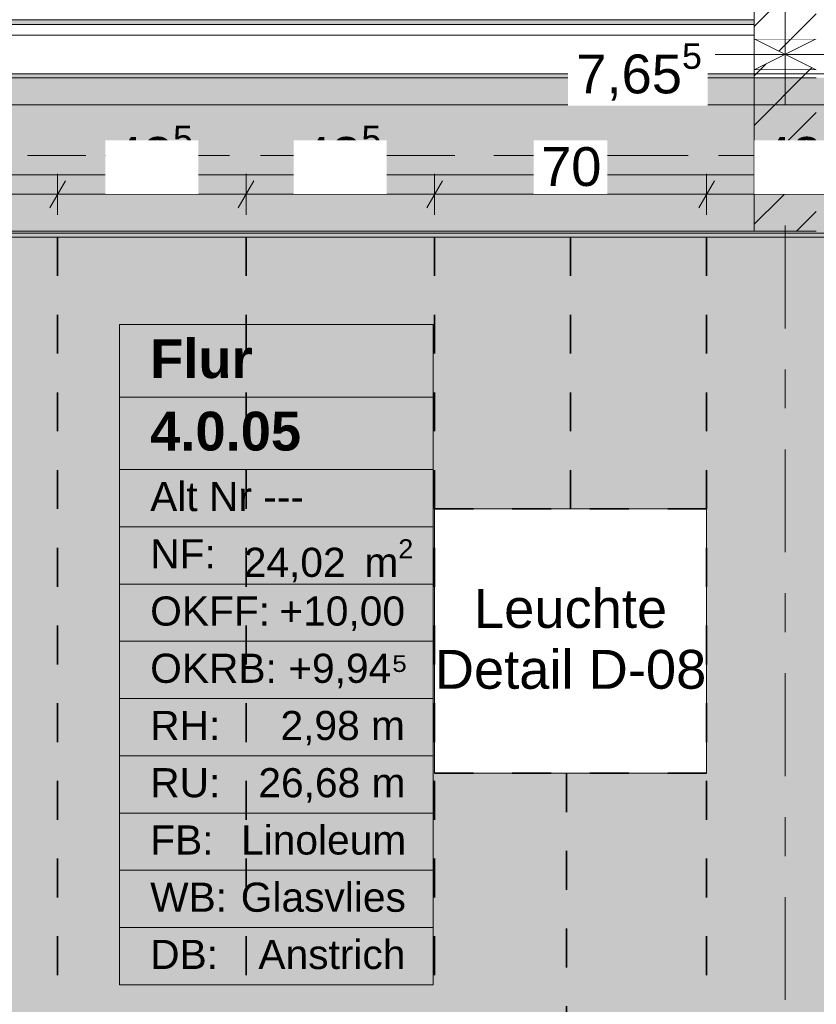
# Model space of a CAD drawing. Header units: metres. Extents: x -3.6 to 84.5, y -11 to 16.8.
# Tile 29 of 161: x 2.2 to 4.2, y 6.1 to 8.6. Entities that reach past the tile are written whole.
import ezdxf

# ---------------------------------------------------------------- set-up
doc = ezdxf.new("R2010")
doc.units = ezdxf.units.M
doc.header["$MEASUREMENT"] = 0
for name, pattern in [('Achse', [0.2, 0.1, -0.05, 0, -0.05]), ('Punktlinie weit', [0.06, 0.01, -0.05]), ('Strichlinie doppelt', [0.546806, 0.264583, -0.105833, 0.070556, -0.105833]), ('Wipeout_Contour', [1, 0, -1])]:
    doc.linetypes.add(name, pattern=pattern)
for name, color, linetype in [('154 - Bemaßung_ Beschriftung.Ausbau - Deckenspiegel', 7, 'Continuous'), ('401 - Zone.Raum_ Raumbegrenzung_ Whg.', 7, 'Continuous'), ('451 - Universal.Achsen Raster', 7, 'Continuous'), ('605 - Struktur.Wand Innen', 7, 'Continuous'), ('608 - Struktur.Träger', 7, 'Continuous'), ('Abbruch_605 - Struktur.Wand Innen', 7, 'Continuous'), ('Neubau_605 - Struktur.Wand Innen', 7, 'Continuous'), ('Neubau_651 - Abdeckung.Decke abgehängt_ bekleidet', 7, 'Continuous'), ('Neubau_653 - Abdeckung.TB Verkofferung', 7, 'Continuous'), ('Neubau_804 - HKLSE.Elektrik', 7, 'Continuous')]:
    doc.layers.add(name, color=color, linetype=linetype)
doc.styles.add('ERSTELLTER_STIL_1', font='txt')
doc.styles.add('ERSTELLTER_STIL_2', font='txt')
doc.linetypes.add('Abbruch 1', pattern='A,0,[1,2022.0244.A_L5A-PL04.05_iB_Deckenspiegel 3.OG1.Shx,S=0.001984,R=0,X=0,Y=0],-0.25,0', length=0.25)
doc.dimstyles.new('ERSTELLTER_STIL__3', dxfattribs={"dimtxt": 0.1, "dimasz": 0.0532, "dimexe": 0.18, "dimexo": 0.0625, "dimgap": 0, "dimtad": 1, "dimtih": 1, "dimtoh": 1, "dimzin": 0, "dimdsep": 46, "dimtxsty": 'ERSTELLTER_STIL_2', "dimblk": 'ARROWHEAD_2', "dimblk1": 'ARROWHEAD_2', "dimblk2": 'ARROWHEAD_2', "dimcen": 0.09, "dimse1": 1, "dimse2": 1, "dimclrd": 7, "dimclre": 7, "dimclrt": 7, "dimazin": 0, "dimtfac": 1, "dimtdec": 4, "dimtmove": 0, "dimatfit": 3, "dimfxl": 1, "dimtolj": 1, "dimtzin": 0, "dimarcsym": 0})
doc.dimstyles.new('ERSTELLTER_STIL__4', dxfattribs={"dimtxt": 0.1, "dimasz": 0.0532, "dimexe": 0.18, "dimexo": 0.0625, "dimgap": 0, "dimtad": 1, "dimtih": 1, "dimtoh": 1, "dimzin": 0, "dimdsep": 46, "dimtxsty": 'ERSTELLTER_STIL_2', "dimblk": 'ARROWHEAD_2', "dimblk1": 'ARROWHEAD_2', "dimblk2": 'ARROWHEAD_2', "dimcen": 0.09, "dimse1": 1, "dimse2": 1, "dimclrd": 7, "dimclre": 7, "dimclrt": 7, "dimazin": 0, "dimtfac": 1, "dimtdec": 4, "dimtmove": 2, "dimatfit": 3, "dimfxl": 1, "dimtolj": 1, "dimtzin": 0, "dimarcsym": 0})
pattern_1 = [(45, (0, 0), (-0.01767767, 0.01767767), [0, -0.025])]
pattern_2 = [(45, (0, 0), (-0.0636396, 0.0636396), [])]

# ---------------------------------------------------------------- blocks, each defined once
blk = doc.blocks.new('*D368')
at = {"layer": '154 - Bemaßung_ Beschriftung.Ausbau - Deckenspiegel', "color": 7, "linetype": 'Continuous', "lineweight": 5}
for p, q in [((0.235, 8.3775), (0.235, 8.4825)), ((7.89, 8.3775), (7.89, 8.4825)), ((0.2552, 8.465), (0.2148, 8.395)), ((7.8698, 8.395), (7.9102, 8.465)), ((0.2008, 8.43), (0.235, 8.43)), ((0.235, 8.43), (7.89, 8.43)), ((7.89, 8.43), (7.9242, 8.43))]:
    blk.add_line(p, q, dxfattribs=at)
at = {"color": 254, "linetype": 'Wipeout_Contour', "lineweight": 0, "ltscale": 37.202507}
blk.add_wipeout([(3.571, 8.4286), (3.93, 8.4286), (3.93, 8.5714), (3.571, 8.5714)], dxfattribs=at).dxf.layer = '154 - Bemaßung_ Beschriftung.Ausbau - Deckenspiegel'
at = {"layer": '154 - Bemaßung_ Beschriftung.Ausbau - Deckenspiegel', "color": 7, "lineweight": 5, "insert": (3.5924, 8.4306), "char_height": 0.1, "attachment_point": 7, "style": 'ERSTELLTER_STIL_2'}
blk.add_mtext('\\A1;{\\pql;\\fArial|b0|i0|c0|p38;7,65\\fArial|b0|i0|c0|p38;\\A1{\\H.66x;\\S5^  ;}}', dxfattribs=at)
blk = doc.blocks.new('ARROWHEAD_2')
at = {"color": 0, "linetype": 'Continuous', "lineweight": 0}
for p, q in [((-0.378, -0.655), (0.378, 0.655)), ((0, 0), (-1, 0))]:
    blk.add_line(p, q, dxfattribs=at)
blk = doc.blocks.new('*D373')
at = {"layer": '154 - Bemaßung_ Beschriftung.Ausbau - Deckenspiegel', "color": 7, "linetype": 'Continuous', "lineweight": 5}
for p, q in [((1.7725, 8.1475), (1.7725, 8.2525)), ((2.2575, 8.1475), (2.2575, 8.2525)), ((1.7927, 8.235), (1.7523, 8.165)), ((2.2777, 8.235), (2.2373, 8.165)), ((1.7725, 8.2), (2.2575, 8.2))]:
    blk.add_line(p, q, dxfattribs=at)
at = {"layer": '154 - Bemaßung_ Beschriftung.Ausbau - Deckenspiegel', "color": 7, "lineweight": 5, "insert": (1.9141, 8.2183), "char_height": 0.1, "attachment_point": 7, "style": 'ERSTELLTER_STIL_2'}
blk.add_mtext('\\A1;{\\pql;\\fArial|b0|i0|c0|p38;48\\fArial|b0|i0|c0|p38;\\A1{\\H.66x;\\S5^  ;}}', dxfattribs=at)
at = {"color": 254, "linetype": 'Wipeout_Contour', "lineweight": 0, "ltscale": 34.099662}
blk.add_wipeout([(1.8953, 8.2012), (2.1347, 8.2012), (2.1347, 8.3387), (1.8953, 8.3387)], dxfattribs=at).dxf.layer = '154 - Bemaßung_ Beschriftung.Ausbau - Deckenspiegel'
blk = doc.blocks.new('*D374')
at = {"layer": '154 - Bemaßung_ Beschriftung.Ausbau - Deckenspiegel', "color": 7, "linetype": 'Continuous', "lineweight": 5}
for p, q in [((2.2575, 8.1475), (2.2575, 8.2525)), ((2.7425, 8.1475), (2.7425, 8.2525)), ((2.2777, 8.235), (2.2373, 8.165)), ((2.7627, 8.235), (2.7223, 8.165)), ((2.2575, 8.2), (2.7425, 8.2))]:
    blk.add_line(p, q, dxfattribs=at)
at = {"layer": '154 - Bemaßung_ Beschriftung.Ausbau - Deckenspiegel', "color": 7, "lineweight": 5, "insert": (2.3991, 8.2183), "char_height": 0.1, "attachment_point": 7, "style": 'ERSTELLTER_STIL_2'}
blk.add_mtext('\\A1;{\\pql;\\fArial|b0|i0|c0|p38;48\\fArial|b0|i0|c0|p38;\\A1{\\H.66x;\\S5^  ;}}', dxfattribs=at)
at = {"color": 254, "linetype": 'Wipeout_Contour', "lineweight": 0, "ltscale": 34.60745}
blk.add_wipeout([(2.3803, 8.2012), (2.6197, 8.2012), (2.6197, 8.3387), (2.3803, 8.3387)], dxfattribs=at).dxf.layer = '154 - Bemaßung_ Beschriftung.Ausbau - Deckenspiegel'
blk = doc.blocks.new('*D375')
at = {"layer": '154 - Bemaßung_ Beschriftung.Ausbau - Deckenspiegel', "color": 7, "linetype": 'Continuous', "lineweight": 5}
for p, q in [((2.7425, 8.1475), (2.7425, 8.2525)), ((3.2275, 8.1475), (3.2275, 8.2525)), ((2.7627, 8.235), (2.7223, 8.165)), ((3.2477, 8.235), (3.2073, 8.165)), ((2.7425, 8.2), (3.2275, 8.2))]:
    blk.add_line(p, q, dxfattribs=at)
at = {"layer": '154 - Bemaßung_ Beschriftung.Ausbau - Deckenspiegel', "color": 7, "lineweight": 5, "insert": (2.8841, 8.2183), "char_height": 0.1, "attachment_point": 7, "style": 'ERSTELLTER_STIL_2'}
blk.add_mtext('\\A1;{\\pql;\\fArial|b0|i0|c0|p38;48\\fArial|b0|i0|c0|p38;\\A1{\\H.66x;\\S5^  ;}}', dxfattribs=at)
at = {"color": 254, "linetype": 'Wipeout_Contour', "lineweight": 0, "ltscale": 35.21512}
blk.add_wipeout([(2.8653, 8.2012), (3.1047, 8.2012), (3.1047, 8.3387), (2.8653, 8.3387)], dxfattribs=at).dxf.layer = '154 - Bemaßung_ Beschriftung.Ausbau - Deckenspiegel'
blk = doc.blocks.new('*D376')
at = {"layer": '154 - Bemaßung_ Beschriftung.Ausbau - Deckenspiegel', "color": 7, "linetype": 'Continuous', "lineweight": 5}
for p, q in [((3.2275, 8.1475), (3.2275, 8.2525)), ((3.9275, 8.1475), (3.9275, 8.2525)), ((3.2477, 8.235), (3.2073, 8.165)), ((3.9477, 8.235), (3.9073, 8.165)), ((3.2275, 8.2), (3.9275, 8.2))]:
    blk.add_line(p, q, dxfattribs=at)
at = {"color": 254, "linetype": 'Wipeout_Contour', "lineweight": 0, "ltscale": 36.086629}
blk.add_wipeout([(3.4829, 8.2012), (3.6721, 8.2012), (3.6721, 8.3387), (3.4829, 8.3387)], dxfattribs=at).dxf.layer = '154 - Bemaßung_ Beschriftung.Ausbau - Deckenspiegel'
at = {"layer": '154 - Bemaßung_ Beschriftung.Ausbau - Deckenspiegel', "color": 7, "lineweight": 5, "insert": (3.5016, 8.22), "char_height": 0.1, "attachment_point": 7, "style": 'ERSTELLTER_STIL_2'}
blk.add_mtext('\\A1;{\\pql;\\fArial|b0|i0|c0|p38;70}', dxfattribs=at)
blk = doc.blocks.new('*D377')
at = {"layer": '154 - Bemaßung_ Beschriftung.Ausbau - Deckenspiegel', "color": 7, "linetype": 'Continuous', "lineweight": 5}
for p, q in [((3.9275, 8.1475), (3.9275, 8.2525)), ((4.4125, 8.1475), (4.4125, 8.2525)), ((3.9477, 8.235), (3.9073, 8.165)), ((4.4327, 8.235), (4.3923, 8.165)), ((3.9275, 8.2), (4.4125, 8.2))]:
    blk.add_line(p, q, dxfattribs=at)
at = {"layer": '154 - Bemaßung_ Beschriftung.Ausbau - Deckenspiegel', "color": 7, "lineweight": 5, "insert": (4.0691, 8.2183), "char_height": 0.1, "attachment_point": 7, "style": 'ERSTELLTER_STIL_2'}
blk.add_mtext('\\A1;{\\pql;\\fArial|b0|i0|c0|p38;48\\fArial|b0|i0|c0|p38;\\A1{\\H.66x;\\S5^  ;}}', dxfattribs=at)
at = {"color": 254, "linetype": 'Wipeout_Contour', "lineweight": 0, "ltscale": 37.08768}
blk.add_wipeout([(4.0503, 8.2012), (4.2897, 8.2012), (4.2897, 8.3387), (4.0503, 8.3387)], dxfattribs=at).dxf.layer = '154 - Bemaßung_ Beschriftung.Ausbau - Deckenspiegel'

msp = doc.modelspace()

# ---------------------------------------------------------------- hatches: boundary and pattern name
at = {"layer": 'Abbruch_605 - Struktur.Wand Innen', "linetype": 'Continuous', "lineweight": 0, "true_color": 0x000000}
h = msp.add_hatch(dxfattribs=at)
h.set_pattern_fill('MW_Ziegel_0001', color=18, style=0, pattern_type=2)
h.set_pattern_definition(pattern_2)
h.paths.add_polyline_path([(4.05, 8.6), (4.13, 8.56), (4.21, 8.6)])
h = msp.add_hatch(dxfattribs=at)
h.set_pattern_fill('MW_Ziegel_0001', color=18, style=0, pattern_type=2)
h.set_pattern_definition(pattern_2)
h.paths.add_polyline_path([(4.05, 8.52), (4.21, 8.52), (4.13, 8.56)])
at = {"layer": 'Neubau_651 - Abdeckung.Decke abgehängt_ bekleidet', "linetype": 'Continuous', "lineweight": 13, "true_color": 0xffbfbf}
h = msp.add_hatch(dxfattribs=at)
h.set_pattern_fill('sechseckig_0001', color=254, style=0, pattern_type=2)
h.set_pattern_definition([(90, (0, 0), (-0.1299038, 0), [0.075, -0.15]), (90, (-0.06495, 0.1125), (-0.1299038, 0), [0.075, -0.15]), (150, (5e-18, 0.075), (0.0649519, 0.1125), [0.075, -0.15]), (150, (-0.1299, 0.075), (0.0649519, 0.1125), [0.075, -0.15]), (210, (0, 0), (-0.0649519, 0.1125), [0.075, -0.15]), (210, (-0.1299, 8e-18), (-0.0649519, 0.1125), [0.075, -0.15])])
h.paths.add_polyline_path([(0.235, 8.09), (0.235, 6.01), (0.38, 6.01), (7.89, 6.01), (7.89, 8.09), (0.38, 8.09)])
h.paths.add_polyline_path([(3.9275, 7.39), (3.9275, 6.71), (3.2275, 6.71), (3.2275, 7.39)], flags=0)
at = {"layer": 'Neubau_653 - Abdeckung.TB Verkofferung', "linetype": 'Continuous', "lineweight": 0, "true_color": 0x000000}
h = msp.add_hatch(dxfattribs=at)
h.set_pattern_fill('Gips_0001', color=18, style=0, pattern_type=2)
h.set_pattern_definition(pattern_1)
h.paths.add_polyline_path([(4.05, 8.6495), (0.235, 8.6495), (0.235, 8.637), (4.05, 8.637)])

# ---------------------------------------------------------------- linework, layer by layer
at = {"layer": '401 - Zone.Raum_ Raumbegrenzung_ Whg.', "color": 7, "linetype": 'Continuous', "lineweight": 9}
for p, q in [((3.2236, 7.8646), (2.4171, 7.8646)), ((2.4171, 7.8646), (2.4171, 6.1654)), ((2.4171, 7.8646), (3.2236, 7.8646)), ((2.4171, 7.6779), (2.4171, 7.8646)), ((3.2236, 6.1654), (3.2236, 7.8646)), ((3.2236, 7.8646), (3.2236, 7.6779)), ((3.2236, 7.6779), (2.4171, 7.6779)), ((2.4171, 7.6779), (3.2236, 7.6779)), ((2.4171, 7.4913), (2.4171, 7.6779)), ((3.2236, 7.6779), (3.2236, 7.4913)), ((3.2236, 7.4913), (2.4171, 7.4913)), ((2.4171, 7.4913), (3.2236, 7.4913)), ((2.4171, 7.344), (2.4171, 7.4913)), ((3.2236, 7.4913), (3.2236, 7.344)), ((3.2236, 7.344), (2.4171, 7.344)), ((2.4171, 7.344), (3.2236, 7.344)), ((2.4171, 7.1967), (2.4171, 7.344)), ((3.2236, 7.344), (3.2236, 7.1967)), ((3.2236, 7.1967), (2.4171, 7.1967)), ((2.4171, 7.1967), (3.2236, 7.1967)), ((2.4171, 7.0494), (2.4171, 7.1967)), ((3.2236, 7.1967), (3.2236, 7.0494)), ((3.2236, 7.0494), (2.4171, 7.0494)), ((2.4171, 7.0494), (3.2236, 7.0494)), ((2.4171, 6.9021), (2.4171, 7.0494)), ((3.2236, 7.0494), (3.2236, 6.9021)), ((3.2236, 6.9021), (2.4171, 6.9021)), ((2.4171, 6.9021), (3.2236, 6.9021)), ((2.4171, 6.7547), (2.4171, 6.9021)), ((3.2236, 6.9021), (3.2236, 6.7547)), ((3.2236, 6.7547), (2.4171, 6.7547)), ((2.4171, 6.7547), (3.2236, 6.7547)), ((2.4171, 6.6074), (2.4171, 6.7547)), ((3.2236, 6.7547), (3.2236, 6.6074)), ((3.2236, 6.6074), (2.4171, 6.6074)), ((2.4171, 6.6074), (3.2236, 6.6074)), ((2.4171, 6.4601), (2.4171, 6.6074)), ((3.2236, 6.6074), (3.2236, 6.4601)), ((3.2236, 6.4601), (2.4171, 6.4601)), ((2.4171, 6.4601), (3.2236, 6.4601)), ((2.4171, 6.3128), (2.4171, 6.4601)), ((3.2236, 6.4601), (3.2236, 6.3128)), ((3.2236, 6.3128), (2.4171, 6.3128)), ((2.4171, 6.3128), (3.2236, 6.3128)), ((2.4171, 6.1654), (2.4171, 6.3128)), ((3.2236, 6.3128), (3.2236, 6.1654)), ((2.4171, 6.1654), (3.2236, 6.1654)), ((3.2236, 6.1654), (2.4171, 6.1654))]:
    msp.add_line(p, q, dxfattribs=at)
at = {"layer": '608 - Struktur.Träger', "color": 7, "linetype": 'Continuous', "lineweight": 13}
msp.add_line((0.38, 8.09), (61.88, 8.09), dxfattribs=at)
at = {"layer": '608 - Struktur.Träger', "color": 7, "linetype": 'Continuous', "lineweight": 5}
msp.add_line((7.57, 8.09), (0.69, 8.09), dxfattribs=at)
at = {"layer": 'Abbruch_605 - Struktur.Wand Innen', "color": 7, "linetype": 'Abbruch 1', "lineweight": 18}
for p, q in [((4.21, 8.6), (4.05, 8.6)), ((4.05, 8.52), (4.21, 8.52))]:
    msp.add_line(p, q, dxfattribs=at)
at = {"layer": 'Abbruch_605 - Struktur.Wand Innen', "color": 160, "linetype": 'Abbruch 1', "lineweight": 5, "true_color": 0x3232ff}
msp.add_line((3.95, 8.56), (4.31, 8.56), dxfattribs=at)
msp.add_line((3.95, 8.56), (4.31, 8.56), dxfattribs=at)
at = {"layer": 'Abbruch_605 - Struktur.Wand Innen', "color": 7, "linetype": 'Abbruch 1', "lineweight": 18, "flags": 128}
msp.add_lwpolyline([(4.05, 8.6), (4.05, 8.52)], dxfattribs=at)
at = {"layer": 'Neubau_605 - Struktur.Wand Innen', "color": 1, "linetype": 'Continuous', "lineweight": 9}
for p, q in [((4.05, 8.52), (4.21, 8.6)), ((4.05, 8.6), (4.21, 8.52))]:
    msp.add_line(p, q, dxfattribs=at)
at = {"layer": 'Neubau_651 - Abdeckung.Decke abgehängt_ bekleidet', "color": 1, "linetype": 'Achse', "lineweight": 35}
for p, q in [((2.2575, 8.09), (2.2575, 6.01)), ((2.7425, 8.09), (2.7425, 6.01)), ((3.2275, 8.09), (3.2275, 6.01)), ((3.5775, 8.09), (3.5775, 7.39)), ((3.9275, 8.09), (3.9275, 6.01)), ((3.2275, 7.39), (3.9275, 7.39)), ((3.2275, 6.71), (3.9275, 6.71)), ((3.5675, 6.71), (3.5675, 6.01))]:
    msp.add_line(p, q, dxfattribs=at)
at = {"layer": 'Neubau_651 - Abdeckung.Decke abgehängt_ bekleidet', "color": 1, "linetype": 'Punktlinie weit', "lineweight": 13, "flags": 128}
for points in [[(0.235, 8.09), (0.235, 6.01), (0.38, 6.01), (7.89, 6.01), (7.89, 8.09), (0.38, 8.09)], [(3.9275, 7.39), (3.2275, 7.39), (3.2275, 6.71), (3.9275, 6.71)]]:
    msp.add_lwpolyline(points, close=True, dxfattribs=at)
at = {"layer": 'Neubau_653 - Abdeckung.TB Verkofferung', "color": 1, "linetype": 'Continuous', "lineweight": 9}
for p, q in [((4.05, 8.6495), (0.235, 8.6495)), ((4.05, 8.6495), (4.05, 8.25)), ((4.05, 8.25), (0.235, 8.25))]:
    msp.add_line(p, q, dxfattribs=at)
at = {"layer": 'Neubau_653 - Abdeckung.TB Verkofferung', "color": 1, "linetype": 'Continuous', "lineweight": 5}
for p, q in [((4.05, 8.6495), (0.235, 8.6495)), ((4.05, 8.637), (0.235, 8.637)), ((4.05, 8.61), (0.235, 8.61)), ((4.05, 8.51), (0.235, 8.51))]:
    msp.add_line(p, q, dxfattribs=at)
at = {"layer": 'Neubau_653 - Abdeckung.TB Verkofferung', "color": 1, "linetype": 'Continuous', "lineweight": 5, "flags": 128}
msp.add_lwpolyline([(4.05, 8.6495), (4.05, 8.637), (4.05, 8.61), (4.05, 8.51)], dxfattribs=at)
at = {"layer": 'Neubau_804 - HKLSE.Elektrik', "color": 1, "linetype": 'Continuous', "lineweight": 13, "flags": 128}
msp.add_lwpolyline([(3.2275, 6.71), (3.9275, 6.71), (3.9275, 7.39), (3.2275, 7.39)], close=True, dxfattribs=at)

# ---------------------------------------------------------------- texts
at = {"layer": '154 - Bemaßung_ Beschriftung.Ausbau - Deckenspiegel', "color": 7, "linetype": 'Continuous', "lineweight": 9, "insert": (3.5775, 7.0549), "char_height": 0.1, "attachment_point": 5, "line_spacing_factor": 0.940294, "style": 'ERSTELLTER_STIL_2'}
msp.add_mtext('\\A1;{\\pqc;\\fArial|b0|i0|c0|p38;Leuchte\\P\\pqc;\\fArial|b0|i0|c0|p38;Detail\\fArial|b0|i0|c0|p38; \\fArial|b0|i0|c0|p38;D-08}', dxfattribs=at)
at = {"layer": '401 - Zone.Raum_ Raumbegrenzung_ Whg.', "color": 7, "lineweight": 9, "attachment_point": 1}
for s, insert, char_height, style in [('\\A1;{\\pqj;\\pt0;\\fArial|b1|i0|c0|p38;Flur}', (2.4957, 7.827), 0.1, 'ERSTELLTER_STIL_1'), ('\\A1;{\\pqj;\\pt0;\\fArial|b1|i0|c0|p38;}', (3.145, 7.8498), 0.1, 'ERSTELLTER_STIL_1'), ('\\A1;{\\pqj;\\pt0;\\fArial|b1|i0|c0|p38;}', (3.145, 7.6632), 0.1, 'ERSTELLTER_STIL_1'), ('\\A1;{\\pql;\\pt0;\\fArial|b1|i0|c0|p38;4.0.05}', (2.4957, 7.6404), 0.1, 'ERSTELLTER_STIL_1'), ('\\A1;{\\pqj;\\pt0;\\fArial|b0|i0|c0|p38;Alt Nr ---}', (2.4957, 7.4595), 0.075, 'ERSTELLTER_STIL_2'), ('\\A1;{\\pqj;\\pt0;\\fArial|b0|i0|c0|p38;}', (3.145, 7.4766), 0.075, 'ERSTELLTER_STIL_2'), ('\\A1;{\\pqj;\\pt0;\\fArial|b0|i0|c0|p38;NF: }', (2.4957, 7.3121), 0.075, 'ERSTELLTER_STIL_2'), ('\\A1;{\\pql;\\pt0,0.05;\\fArial|b0|i0|c0|p38;24,02\\fArial|b0|i0|c0|p38;\\A1{\\H.66x;\\S^  ;}\\fArial|b0|i0|c0|p38; m\\fArial|b0|i0|c0|p38;\\A1{\\H.66x;\\S2^  ;}}', (2.7365, 7.3121), 0.075, 'ERSTELLTER_STIL_2'), ('\\A1;{\\pqj;\\pt0;\\fArial|b0|i0|c0|p38;OKFF: }', (2.4957, 7.1648), 0.075, 'ERSTELLTER_STIL_2'), ('\\A1;{\\pqj;\\pt0;\\fArial|b0|i0|c0|p38;+10,00}', (2.8282, 7.1648), 0.075, 'ERSTELLTER_STIL_2'), ('\\A1;{\\pqj;\\pt0;\\fArial|b0|i0|c0|p38;+9,94⁵}', (2.8509, 7.0175), 0.075, 'ERSTELLTER_STIL_2'), ('\\A1;{\\pqj;\\pt0;\\fArial|b0|i0|c0|p38;OKRB: }', (2.4957, 7.0175), 0.075, 'ERSTELLTER_STIL_2'), ('\\A1;{\\pqj;\\pt0;\\fArial|b0|i0|c0|p38;RH: }', (2.4957, 6.8702), 0.075, 'ERSTELLTER_STIL_2'), ('\\A1;{\\pqj;\\pt0;\\fArial|b0|i0|c0|p38;2,98 m}', (2.831, 6.8702), 0.075, 'ERSTELLTER_STIL_2'), ('\\A1;{\\pqj;\\pt0;\\fArial|b0|i0|c0|p38;RU: }', (2.4957, 6.7229), 0.075, 'ERSTELLTER_STIL_2'), ('\\A1;{\\pqj;\\pt0;\\fArial|b0|i0|c0|p38;26,68 m}', (2.7741, 6.7229), 0.075, 'ERSTELLTER_STIL_2'), ('\\A1;{\\pqj;\\pt0;\\fArial|b0|i0|c0|p38;FB: }', (2.4957, 6.5755), 0.075, 'ERSTELLTER_STIL_2'), ('\\A1;{\\pqj;\\pt0;\\fArial|b0|i0|c0|p38;Linoleum}', (2.7295, 6.5755), 0.075, 'ERSTELLTER_STIL_2'), ('\\A1;{\\pqj;\\pt0;\\fArial|b0|i0|c0|p38;WB: }', (2.4957, 6.4282), 0.075, 'ERSTELLTER_STIL_2'), ('\\A1;{\\pqj;\\pt0;\\fArial|b0|i0|c0|p38;Glasvlies}', (2.7288, 6.4282), 0.075, 'ERSTELLTER_STIL_2'), ('\\A1;{\\pqj;\\pt0;\\fArial|b0|i0|c0|p38;Anstrich}', (2.7741, 6.2809), 0.075, 'ERSTELLTER_STIL_2'), ('\\A1;{\\pqj;\\pt0;\\fArial|b0|i0|c0|p38;DB: }', (2.4957, 6.2809), 0.075, 'ERSTELLTER_STIL_2')]:
    msp.add_mtext(s, dxfattribs=dict(at, insert=insert, char_height=char_height, style=style))

# ---------------------------------------------------------------- next in the draw order: wipeouts: each hides what was drawn before it
at = {"color": 254, "linetype": 'Wipeout_Contour', "lineweight": 0, "ltscale": 46.271288}
msp.add_wipeout([(4.21, 13), (4.05, 13), (4.05, 8.6), (4.21, 8.6)], dxfattribs=at).dxf.layer = '605 - Struktur.Wand Innen'
at = {"color": 254, "linetype": 'Wipeout_Contour', "lineweight": 0, "ltscale": 34.619}
msp.add_wipeout([(0.69, 8.105), (4.05, 8.105), (4.05, 8.25), (0.69, 8.25)], dxfattribs=at).dxf.layer = '605 - Struktur.Wand Innen'

# ---------------------------------------------------------------- next in the draw order: hatches: boundary and pattern name
at = {"layer": '605 - Struktur.Wand Innen', "linetype": 'Continuous', "lineweight": 0, "true_color": 0x000000}
h = msp.add_hatch(dxfattribs=at)
h.set_pattern_fill('MW_Ziegel_0001', color=18, style=0, pattern_type=2)
h.set_pattern_definition(pattern_2)
h.paths.add_polyline_path([(4.21, 13), (4.05, 13), (4.05, 8.6), (4.21, 8.6)])

# ---------------------------------------------------------------- next in the draw order: linework, layer by layer
at = {"layer": '605 - Struktur.Wand Innen', "color": 7, "linetype": 'Continuous', "lineweight": 18}
msp.add_line((4.05, 8.25), (4.05, 8.105), dxfattribs=at)
at = {"layer": '605 - Struktur.Wand Innen', "color": 7, "linetype": 'Continuous', "lineweight": 18, "flags": 128}
msp.add_lwpolyline([(4.05, 13), (4.05, 8.6)], dxfattribs=at)
at = {"layer": '605 - Struktur.Wand Innen', "color": 7, "linetype": 'Continuous', "lineweight": 13, "flags": 128}
for points in [[(4.05, 8.25), (0.69, 8.25)], [(0.69, 8.105), (4.05, 8.105)]]:
    msp.add_lwpolyline(points, dxfattribs=at)

# ---------------------------------------------------------------- next in the draw order: wipeouts: each hides what was drawn before it
at = {"color": 254, "linetype": 'Wipeout_Contour', "lineweight": 0, "ltscale": 27.189361}
msp.add_wipeout([(4.21, 8.105), (4.05, 8.25), (4.05, 8.105)], dxfattribs=at).dxf.layer = '605 - Struktur.Wand Innen'

# ---------------------------------------------------------------- next in the draw order: hatches: boundary and pattern name
at = {"layer": '605 - Struktur.Wand Innen', "linetype": 'Continuous', "lineweight": 0, "true_color": 0x000000}
h = msp.add_hatch(dxfattribs=at)
h.set_pattern_fill('MW_Ziegel_0001', color=18, style=0, pattern_type=2)
h.set_pattern_definition(pattern_2)
h.paths.add_polyline_path([(4.21, 8.105), (4.05, 8.25), (4.05, 8.105)])

# ---------------------------------------------------------------- next in the draw order: wipeouts: each hides what was drawn before it
at = {"color": 254, "linetype": 'Wipeout_Contour', "lineweight": 0, "ltscale": 37.596946}
msp.add_wipeout([(4.21, 8.52), (4.05, 8.52), (4.05, 8.25), (4.21, 8.105)], dxfattribs=at).dxf.layer = '605 - Struktur.Wand Innen'

# ---------------------------------------------------------------- next in the draw order: hatches: boundary and pattern name
at = {"layer": '605 - Struktur.Wand Innen', "linetype": 'Continuous', "lineweight": 0, "true_color": 0x000000}
h = msp.add_hatch(dxfattribs=at)
h.set_pattern_fill('MW_Ziegel_0001', color=18, style=0, pattern_type=2)
h.set_pattern_definition(pattern_2)
h.paths.add_polyline_path([(4.21, 8.52), (4.05, 8.52), (4.05, 8.25), (4.21, 8.105)])
at = {"layer": '608 - Struktur.Träger', "linetype": 'Continuous', "lineweight": 0, "true_color": 0x000000}
h = msp.add_hatch(dxfattribs=at)
h.set_pattern_fill('Beton__Stahlbeton_0001', color=18, style=0, pattern_type=2)
h.set_pattern_definition([(45, (0, 0), (-0.08485281, 0.08485281), []), (45, (-0.04243, 0.04243), (-0.08485281, 0.08485281), [0.09, -0.03])])
h.paths.add_polyline_path([(0.69, 8.5), (0.38, 8.5), (0.38, 8.1), (0.69, 8.1), (7.57, 8.1), (7.89, 8.1), (11.17, 8.1), (11.49, 8.1), (14.77, 8.1), (15.09, 8.1), (18.37, 8.1), (18.69, 8.1), (22.05, 8.1), (22.2, 8.1), (25.57, 8.1), (25.89, 8.1), (29.25, 8.1), (29.4, 8.1), (32.77, 8.1), (33.09, 8.1), (39.97, 8.1), (40.29, 8.1), (47.17, 8.1), (47.49, 8.1), (50.77, 8.1), (51.09, 8.1), (54.37, 8.1), (54.69, 8.1), (61.57, 8.1), (61.88, 8.1), (61.88, 8.5), (61.57, 8.5), (58.195, 8.5), (58.055, 8.5), (54.69, 8.5), (54.37, 8.5), (51.09, 8.5), (50.77, 8.5), (47.49, 8.5), (47.17, 8.5), (43.81, 8.5), (43.67, 8.5), (40.29, 8.5), (39.97, 8.5), (36.61, 8.5), (36.46, 8.5), (33.09, 8.5), (32.77, 8.5), (29.4, 8.5), (29.25, 8.5), (25.89, 8.5), (25.57, 8.5), (22.2, 8.5), (22.05, 8.5), (18.69, 8.5), (18.37, 8.5), (15.09, 8.5), (14.77, 8.5), (11.49, 8.5), (11.17, 8.5), (7.89, 8.5), (7.57, 8.5), (4.21, 8.5), (4.05, 8.5)])
h = msp.add_hatch(dxfattribs=at)
h.set_pattern_fill('Gips_0001', color=18, style=0, pattern_type=2)
h.set_pattern_definition(pattern_1)
h.paths.add_polyline_path([(0.69, 8.5), (4.05, 8.5), (4.05, 8.51), (0.69, 8.51)])
h = msp.add_hatch(dxfattribs=at)
h.set_pattern_fill('Gips_0001', color=18, style=0, pattern_type=2)
h.set_pattern_definition(pattern_1)
h.paths.add_polyline_path([(0.69, 8.1), (0.69, 8.09), (7.57, 8.09), (7.57, 8.1)])

# ---------------------------------------------------------------- next in the draw order: linework, layer by layer
at = {"layer": '451 - Universal.Achsen Raster', "color": 160, "linetype": 'Strichlinie doppelt', "lineweight": 9, "true_color": 0x3232ff}
for p, q in [((4.13, -10.585), (4.13, 16.355)), ((64.935, 8.3), (-3.175, 8.3))]:
    msp.add_line(p, q, dxfattribs=at)
at = {"layer": '605 - Struktur.Wand Innen', "color": 7, "linetype": 'Continuous', "lineweight": 18}
msp.add_line((4.05, 8.25), (4.05, 8.105), dxfattribs=at)
at = {"layer": '605 - Struktur.Wand Innen', "color": 7, "linetype": 'Continuous', "lineweight": 18, "flags": 128}
for points in [[(4.05, 8.52), (4.05, 8.25)], [(4.21, 8.105), (4.05, 8.105)]]:
    msp.add_lwpolyline(points, dxfattribs=at)
at = {"layer": '608 - Struktur.Träger', "color": 7, "linetype": 'Continuous', "lineweight": 13}
for p, q in [((0.38, 8.51), (61.88, 8.51)), ((4.05, 8.5), (0.69, 8.5)), ((4.21, 8.5), (4.05, 8.5))]:
    msp.add_line(p, q, dxfattribs=at)
at = {"layer": '608 - Struktur.Träger', "color": 7, "linetype": 'Continuous', "lineweight": 5}
for q in [(0.69, 8.51), (4.05, 8.5)]:
    msp.add_line((4.05, 8.51), q, dxfattribs=at)
at = {"layer": '608 - Struktur.Träger', "color": 7, "linetype": 'Achse', "lineweight": 9}
msp.add_line((0.38, 8.3), (61.88, 8.3), dxfattribs=at)
at = {"layer": '608 - Struktur.Träger', "color": 7, "linetype": 'Continuous', "lineweight": 13, "flags": 128}
msp.add_lwpolyline([(50.77, 8.1), (47.49, 8.1), (47.17, 8.1), (40.29, 8.1), (39.97, 8.1), (33.09, 8.1), (32.77, 8.1), (29.4, 8.1), (29.25, 8.1), (25.89, 8.1), (25.57, 8.1), (22.2, 8.1), (22.05, 8.1), (18.69, 8.1), (18.37, 8.1), (15.09, 8.1), (14.77, 8.1), (11.49, 8.1), (11.17, 8.1), (7.89, 8.1), (7.57, 8.1), (0.69, 8.1), (0.38, 8.1)], dxfattribs=at)

# ---------------------------------------------------------------- next in the draw order: dimensions: what is measured, and where the dimension line sits
at = {"layer": '154 - Bemaßung_ Beschriftung.Ausbau - Deckenspiegel', "color": 7, "linetype": 'Continuous', "lineweight": 5}
dim = msp.add_linear_dim(base=(7.88999, 8.42998), p1=(0.235, 8.08998), p2=(7.88999, 8.08998), dimstyle='ERSTELLTER_STIL__4', dxfattribs=at)
dim.commit()
dim.dimension.update_dxf_attribs({"geometry": '*D368', "text_midpoint": (3.85736, 8.49998), "dimtype": 160})

# ---------------------------------------------------------------- next in the draw order: dimensions: what is measured, and where the dimension line sits
dim = msp.add_linear_dim(base=(2.2575, 8.1999822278), p1=(1.7725, 8.0899822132), p2=(2.2575, 8.0899822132), dimstyle='ERSTELLTER_STIL__3', dxfattribs=at)
dim.commit()
dim.dimension.update_dxf_attribs({"geometry": '*D373', "text_midpoint": (2.1253662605, 8.2699822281), "dimtype": 160})

# ---------------------------------------------------------------- next in the draw order: dimensions: what is measured, and where the dimension line sits
dim = msp.add_linear_dim(base=(2.7425, 8.1999822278), p1=(2.2575, 8.0899822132), p2=(2.7425, 8.0899822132), dimstyle='ERSTELLTER_STIL__3', dxfattribs=at)
dim.commit()
dim.dimension.update_dxf_attribs({"geometry": '*D374', "text_midpoint": (2.6103662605, 8.2699822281), "dimtype": 160})

# ---------------------------------------------------------------- next in the draw order: dimensions: what is measured, and where the dimension line sits
dim = msp.add_linear_dim(base=(3.2275, 8.1999822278), p1=(2.7425, 8.0899822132), p2=(3.2275, 8.0899822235), dimstyle='ERSTELLTER_STIL__3', dxfattribs=at)
dim.commit()
dim.dimension.update_dxf_attribs({"geometry": '*D375', "text_midpoint": (3.0953662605, 8.2699822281), "dimtype": 160})

# ---------------------------------------------------------------- next in the draw order: dimensions: what is measured, and where the dimension line sits
dim = msp.add_linear_dim(base=(3.9275, 8.2), p1=(3.2275, 8.09), p2=(3.9275, 8.09), dimstyle='ERSTELLTER_STIL__3', dxfattribs=at)
dim.commit()
dim.dimension.update_dxf_attribs({"geometry": '*D376', "text_midpoint": (3.5778, 8.27), "dimtype": 160})

# ---------------------------------------------------------------- next in the draw order: dimensions: what is measured, and where the dimension line sits
dim = msp.add_linear_dim(base=(4.4125, 8.1999822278), p1=(3.9275, 8.0899822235), p2=(4.4125, 8.0899822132), dimstyle='ERSTELLTER_STIL__3', dxfattribs=at)
dim.commit()
dim.dimension.update_dxf_attribs({"geometry": '*D377', "text_midpoint": (4.2803662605, 8.2699822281), "dimtype": 160})

doc.saveas('drawing.dxf')
